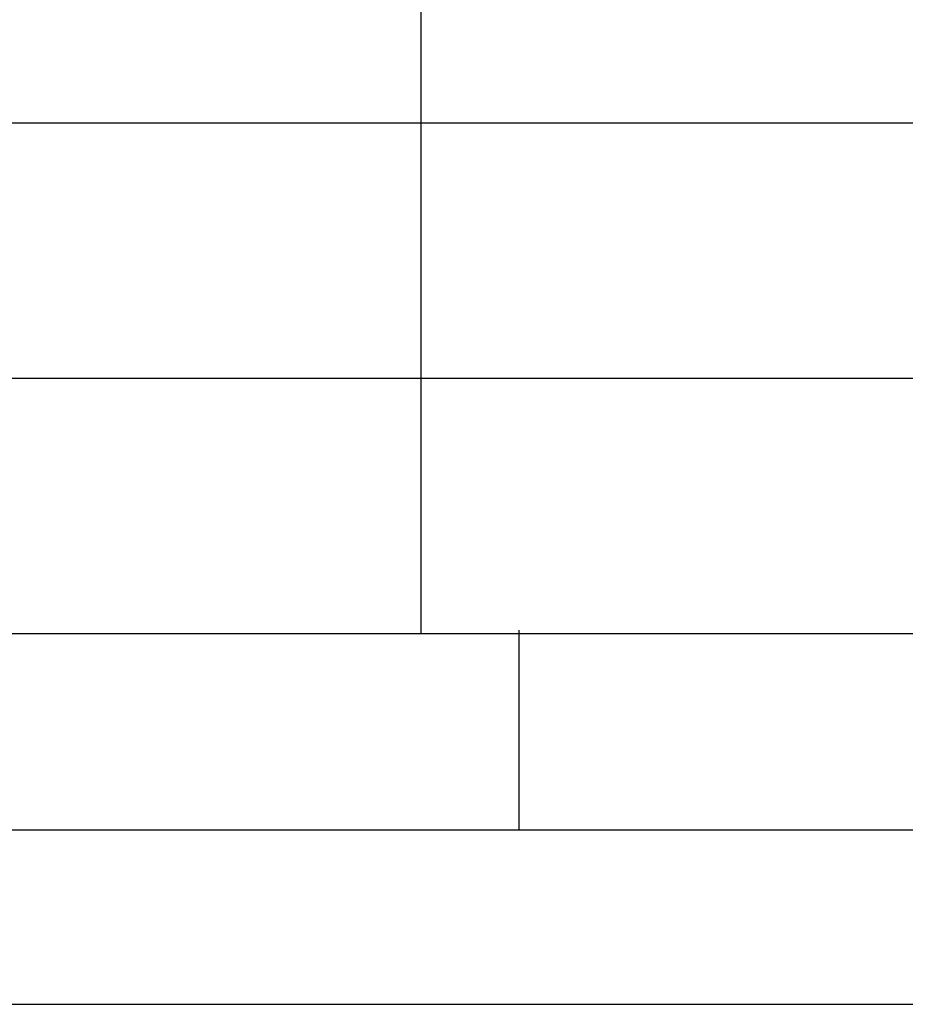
# Paper-space layout '61767N-2-A-2_1_1' of a CAD drawing. Header units: millimetres. Extents: x 0 to 594, y 1 to 420.
# Tile 133 of 222: x 432 to 454, y 1 to 26. Entities that reach past the tile are written whole.
import ezdxf

# ---------------------------------------------------------------- set-up
doc = ezdxf.new("R2010")
doc.units = ezdxf.units.MM
doc.header["$LTSCALE"] = 32.67
doc.layers.add('61767N-2-A-2_DXF_FORMAT', color=7, linetype='CONTINUOUS')

psp = doc.layouts.new('61767N-2-A-2_1_1')

# ---------------------------------------------------------------- linework, layer by layer
at = {"layer": '61767N-2-A-2_DXF_FORMAT', "color": 2, "linetype": 'Continuous'}
for p, q in [((441.75, 40.75), (441.75, 10)), ((409, 23), (474.5, 23)), ((409, 16.5), (474.5, 16.5)), ((444.25, 5), (444.25, 10.0797)), ((409, 10), (584, 10)), ((20, 5), (589, 5)), ((0, 0.5605), (594, 0.5605))]:
    psp.add_line(p, q, dxfattribs=at)
at = {"layer": '61767N-2-A-2_DXF_FORMAT', "color": 7, "linetype": 'Continuous'}
psp.add_line((25, 10), (584, 10), dxfattribs=at)

doc.saveas('drawing.dxf')
